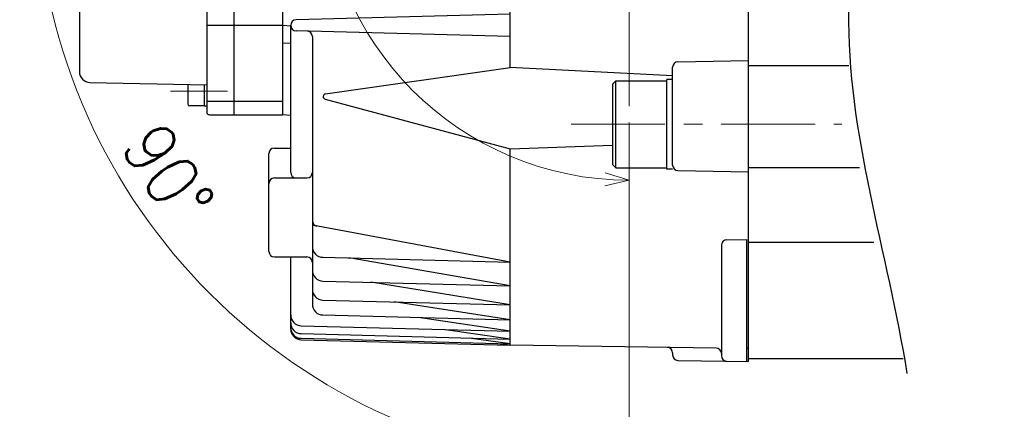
# Model space of a CAD drawing. Header units: millimetres. Extents: x 0 to 1300, y 0 to 891.
# Tile 12 of 132: x 491 to 673, y 204 to 276. Entities that reach past the tile are written whole.
import ezdxf

# ---------------------------------------------------------------- set-up
doc = ezdxf.new("R2010")
doc.units = ezdxf.units.MM
doc.header["$LTSCALE"] = 0.545669
doc.linetypes.add('CENTER', pattern=[50.8, 31.75, -6.35, 6.35, -6.35])
doc.layers.add('NoLayerName_001', color=7, linetype='Continuous')
doc.styles.get("Standard").update_dxf_attribs({"font": 'txt', "bigfont": 'extfont2'})
doc.dimstyles.get("Standard").update_dxf_attribs({"dimtxt": 2.5, "dimasz": 2.5, "dimexe": 1, "dimexo": 1, "dimtad": 1, "dimdec": 3, "dimzin": 0, "dimdsep": 46, "dimtxsty": 'Standard', "dimcen": 2.5, "dimadec": 3, "dimazin": 0, "dimtfac": 0.75, "dimtdec": 3, "dimtmove": 0, "dimatfit": 3, "dimfxl": 1, "dimarcsym": 0})

# ---------------------------------------------------------------- blocks, each defined once
blk = doc.blocks.new('_OPEN30')
at = {"color": 0, "linetype": 'ByBlock', "lineweight": -2}
for p, q in [((-1, 0.267949), (0, 0)), ((0, 0), (-1, -0.267949)), ((0, 0), (-1, 0))]:
    blk.add_line(p, q, dxfattribs=at)
blk = doc.blocks.new('*D140')
at = {"layer": 'Defpoints', "color": 0}
for p in [(536.5, 303.22), (536.6, 303.22), (603.5, 260.39), (603.5, 260.29), (548.75, 208.38)]:
    blk.add_point(p, dxfattribs=at)
at = {"layer": 'NoLayerName_001', "color": 0, "linetype": 'Continuous', "lineweight": 13}
for p, q in [((533.5, 303.22), (490.99, 303.22)), ((603.5, 257.29), (603.5, 190.71))]:
    blk.add_line(p, q, dxfattribs=at)
blk.add_arc((603.5, 303.22), 109.51, 182.3545, 267.6455, dxfattribs=at)
at = {"layer": 'NoLayerName_001', "color": 0, "lineweight": 13, "xscale": 4.5, "yscale": 4.5, "zscale": 4.5}
for p, rotation in [((493.99, 303.22), 91.17725752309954), ((603.5, 193.71), 358.8227424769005)]:
    blk.add_blockref('_OPEN30', p, dxfattribs=dict(at, rotation=rotation))
at = {"layer": 'NoLayerName_001', "color": 0, "lineweight": 13, "insert": (518.35, 247.81), "char_height": 9.6, "attachment_point": 5, "rotation": 303.0533}
blk.add_mtext('\\W0.8594;90%%d', dxfattribs=at)
blk = doc.blocks.new('DIM_0002')
at = {"color": 3, "linetype": 'Continuous', "lineweight": 13}
for points in [[(114.15, 64.11), (113.12, 59.56), (111.74, 64.01)], [(104.17, 59.56), (113.12, 59.56), (116.12, 59.56)], [(56.56, 13.63), (56.56, 3), (56.56, 0)], [(52.11, 4.38), (56.56, 3), (52.02, 1.97)]]:
    blk.add_lwpolyline(points, dxfattribs=at)
blk.add_arc((56.56, 59.56), 56.56, 0, 270, dxfattribs=at)
at = {"color": 3, "linetype": 'Continuous', "lineweight": 13, "width": 0.716167}
blk.add_text('☆２７０%%d', height=9.6, rotation=287.7028, dxfattribs=at).set_placement((107.03, 97.32))

msp = doc.modelspace()

# ---------------------------------------------------------------- linework, layer by layer
at = {"layer": 'NoLayerName_001', "color": 7, "linetype": 'Continuous', "lineweight": 25}
for p, q in [((625.5047, 213.2238), (625.5047, 393.2238)), ((502.0047, 339.7624), (502.0047, 266.6825)), ((525.5047, 305.7467), (525.5047, 259.2238)), ((530.5047, 304.6738), (530.5047, 258.7238)), ((539.5047, 284.3238), (539.5047, 258.7238)), ((581.5047, 267.4428), (581.5047, 278.8167)), ((581.5047, 277.2843), (542.0043, 276.2499)), ((525.5047, 275.2238), (539.5047, 275.2238)), ((541.0185, 275.056), (539.5047, 275.1821)), ((541.0047, 248.0842), (541.0047, 275.2238)), ((581.5047, 273.1632), (542.0043, 274.1976)), ((545.0047, 273.1449), (545.0047, 223.8137)), ((541.0047, 271.858), (539.5047, 271.9188)), ((547.4365, 262.5715), (581.5047, 267.4428)), ((611.5047, 265.8947), (581.5047, 267.4428)), ((611.5047, 249.4508), (611.5047, 267.4967)), ((612.4872, 268.4965), (625.5047, 268.7238)), ((644.0031, 267.7238), (625.5047, 267.7238)), ((503.9657, 264.6855), (525.5047, 264.2654)), ((522.0547, 264.3373), (522.0547, 260.6554)), ((525.0547, 264.2748), (525.0547, 260.3554)), ((600.4047, 264.3738), (601.0047, 264.9738)), ((600.4047, 264.3738), (600.4047, 249.5738)), ((601.0047, 248.9738), (601.0047, 264.9738)), ((601.0047, 264.9738), (610.4047, 264.9738)), ((610.4047, 248.7238), (610.4047, 265.2238)), ((611.5047, 265.2238), (610.4047, 265.2238)), ((525.0547, 260.3554), (522.3547, 260.3554)), ((525.0547, 260.3554), (525.5047, 260.3554)), ((525.5047, 261.2238), (539.5047, 261.2238)), ((547.3775, 261.5876), (581.5047, 252.4372)), ((526.0047, 258.7238), (539.5047, 258.7238)), ((541.0047, 258.5874), (539.5047, 258.7238)), ((538.0047, 252.5973), (541.0047, 252.5973)), ((581.5047, 252.4372), (600.4047, 253.1348)), ((537.0047, 233.5144), (537.0047, 251.5973)), ((581.5047, 216.2238), (581.5047, 252.5094)), ((601.0047, 248.9738), (600.4047, 249.5738)), ((601.0047, 248.9738), (610.4047, 248.9738)), ((645.9772, 248.9738), (625.5047, 248.9738)), ((611.5047, 248.7238), (610.4047, 248.7238)), ((612.4872, 248.451), (625.5047, 248.2238)), ((538.0047, 247.0842), (544.0047, 247.0842)), ((581.5047, 231.5485), (545.0047, 238.3489)), ((620.5047, 234.6922), (620.5047, 214.2937)), ((621.4872, 235.6921), (625.2047, 235.757)), ((625.2047, 213.229), (625.2047, 235.7569)), ((648.652, 235.1696), (625.5047, 235.1696)), ((538.0047, 232.5144), (544.0047, 232.5144)), ((541.0047, 219.2326), (541.0047, 232.5144)), ((546.9523, 232.4532), (581.5047, 231.5485)), ((581.5047, 227.1771), (551.7134, 232.3286)), ((546.9523, 228.0819), (581.5047, 227.1771)), ((581.5047, 223.6681), (555.8297, 227.8494)), ((546.9523, 224.5728), (581.5047, 223.6681)), ((581.5047, 220.9096), (560.1009, 224.2285)), ((546.9523, 221.8143), (581.5047, 220.9096)), ((581.5047, 218.8271), (564.5373, 221.3539)), ((542.9523, 219.8367), (581.5047, 218.8271)), ((542.9523, 218.3805), (581.5047, 217.371)), ((581.5047, 217.371), (569.1486, 219.1507)), ((542.9523, 217.5187), (581.5047, 216.5091)), ((542.9523, 217.2333), (581.5047, 216.2238)), ((581.5047, 216.5091), (573.9442, 217.5689)), ((579.162, 216.5705), (581.5047, 216.2238)), ((619.5183, 215.704), (581.5047, 216.2238)), ((611.5047, 214.8272), (611.5047, 214.4508)), ((625.2047, 215.7238), (625.5047, 215.7238)), ((612.4872, 213.451), (625.5047, 213.2238)), ((654.0231, 213.7238), (625.5047, 213.7238))]:
    msp.add_line(p, q, dxfattribs=at)
at = {"layer": 'NoLayerName_001', "color": 2, "linetype": 'CENTER', "lineweight": 13}
msp.add_line((603.5047, 260.2928), (603.5047, 334.6208), dxfattribs=at)
at = {"layer": 'NoLayerName_001', "color": 4, "linetype": 'CENTER', "lineweight": 13}
for p, q in [((518.8482, 263.1054), (529.375, 263.1054)), ((592.7547, 256.9738), (642.7547, 256.9738))]:
    msp.add_line(p, q, dxfattribs=at)
at = {"layer": 'NoLayerName_001', "color": 7, "linetype": 'Continuous', "lineweight": 25}
for centre, radius, start, end in [((542.0312, 275.2238), 1.0265, 91.5, 268.5), ((544.0047, 273.1449), 1, 0, 88.5), ((612.5047, 267.4967), 1, 91, 180), ((504.0047, 266.6851), 2, 180, 268.882671), ((547.5078, 262.0735), 0.5031, 98.137397, 254.990552), ((522.3547, 260.6554), 0.3, 180, 270), ((526.0047, 259.2238), 0.5, 180, 270), ((538.0047, 251.5973), 1, 90, 180), ((612.5047, 249.4508), 1, 180, 269), ((542.0047, 248.0842), 1, 180, 270), ((544.0047, 248.0842), 1, 270, 0), ((538.0047, 246.0842), 1, 90, 180), ((546.0047, 239.1838), 1, 180, 259.721446), ((547.0047, 234.4526), 2, 180, 268.5), ((621.5047, 234.6922), 1, 91, 180), ((538.0047, 233.5144), 1, 180, 270), ((544.0047, 231.5144), 1, 0, 90), ((547.0047, 230.0812), 2, 180, 268.5), ((547.0047, 226.5722), 2, 180, 268.5), ((547.0047, 223.8137), 2, 180, 268.5), ((543.0047, 221.836), 2, 180, 268.5), ((543.0047, 220.3798), 2, 180, 268.5), ((543.0047, 219.518), 2, 180, 268.5), ((543.0047, 219.2326), 2, 180, 268.5), ((610.5047, 214.8272), 1, 0, 89.216661), ((612.5047, 214.4508), 1, 180, 269), ((619.5047, 214.7041), 1, 0, 89.438295), ((621.5047, 214.2937), 1, 180, 269)]:
    msp.add_arc(centre, radius, start, end, dxfattribs=at)
msp.add_open_spline([(642.8889, 396.3693), (646.2648, 384.2663), (662.3639, 346.0297), (634.3707, 282.4495), (651.1606, 233.3501), (654.7491, 211.0349)], degree=3, knots=[0, 0, 0, 0, 37.69477657, 120.27029154, 188.07584821, 188.07584821, 188.07584821, 188.07584821], dxfattribs=at)
msp.add_open_spline([(642.8889, 396.3693), (646.2648, 384.2663), (662.3639, 346.0297), (634.3707, 282.4495), (651.1606, 233.3501), (654.7491, 211.0349)], degree=3, knots=[0, 0, 0, 0, 37.69477657, 120.27029154, 188.07584821, 188.07584821, 188.07584821, 188.07584821], dxfattribs=at)

# ---------------------------------------------------------------- block references
at = {"layer": 'NoLayerName_001', "color": 3, "linetype": 'Continuous', "lineweight": 13}
msp.add_blockref('DIM_0002', (546.9427, 243.6618), dxfattribs=at)

# ---------------------------------------------------------------- dimensions: what is measured, and where the dimension line sits
dim = msp.add_angular_dim_2l(base=(548.7484, 208.383), line1=((603.5047, 260.2928), (603.5047, 260.3928)), line2=((536.5047, 303.2238), (536.6047, 303.2238)), text='\\W0.8594;<>', dimstyle='Standard', override={"dimtxt": 9.6, "dimasz": 4.5, "dimexe": 3, "dimexo": 3, "dimgap": 3, "dimblk": 'OPEN30', "dimclrd": 0, "dimclre": 0, "dimclrt": 0, "dimazin": 2, "dimtp": 0, "dimtm": 0, "dimlwd": 13, "dimlwe": 13}, dxfattribs=at)
dim.commit()
dim.dimension.update_dxf_attribs({"geometry": '*D140', "text_midpoint": (511.7152, 243.4934), "dimtype": 162})

doc.saveas('drawing.dxf')
